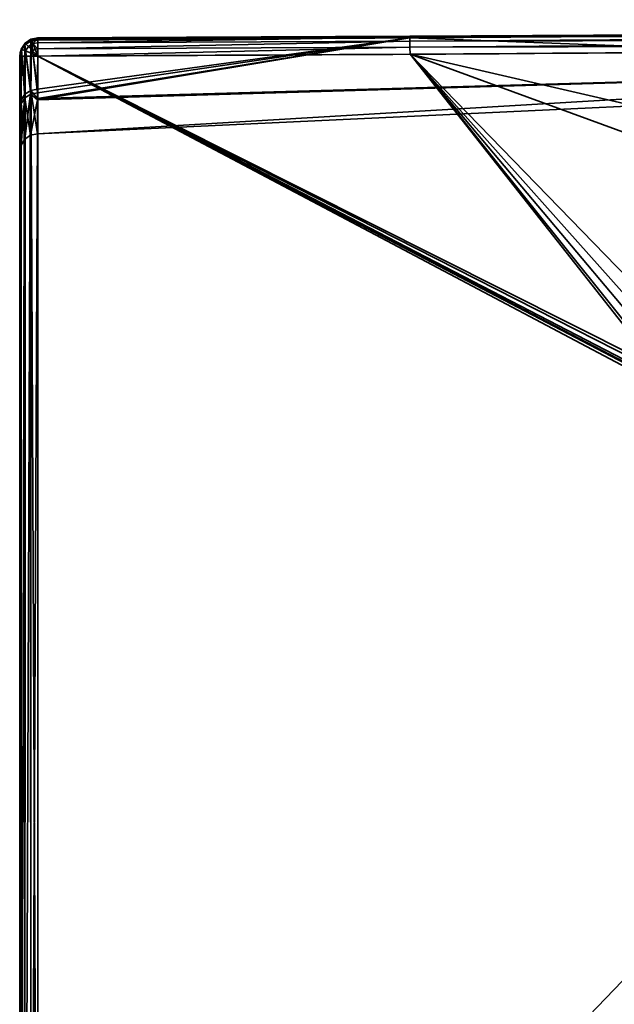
# Model space of a CAD drawing. Header units: millimetres. Extents: x -320 to 8070, y -96 to 57.
# Tile 102 of 111: x 6975 to 6991, y 27 to 54. Entities that reach past the tile are written whole.
import ezdxf

# ---------------------------------------------------------------- set-up
doc = ezdxf.new("R2010")
doc.units = ezdxf.units.MM
doc.layers.add('151', color=7, linetype='Continuous', true_color=0xffffff)

# ---------------------------------------------------------------- blocks, each defined once
blk = doc.blocks.new('UG_SURFACE_008')
at = {"layer": '151', "color": 251, "linetype": 'Continuous', "lineweight": 35}
for points in [[(7006.555, 53.789, 1114.372), (6985.74, 53.697, 1114.481), (7037.999, 53.976, 1114.655)], [(7037.999, 53.904, 1114.794), (7037.999, 53.976, 1114.655), (6985.74, 53.697, 1114.481)], [(7037.999, 53.976, 1093.346), (6985.74, 53.697, 1093.519), (7006.555, 53.789, 1093.628)], [(6985.741, 53.664, 1093.322), (6985.74, 53.697, 1093.519), (7037.999, 53.976, 1093.346)], [(6985.74, 53.697, 1114.481), (6985.741, 53.664, 1114.678), (7037.999, 53.904, 1114.794)], [(7037.999, 53.976, 1093.346), (7037.999, 53.904, 1093.206), (6985.741, 53.664, 1093.322)], [(7037.999, 53.794, 1114.905), (7037.999, 53.904, 1114.794), (6985.741, 53.664, 1114.678)], [(7037.999, 53.904, 1093.206), (7037.999, 53.794, 1093.096), (6985.741, 53.557, 1093.153)], [(6985.741, 53.557, 1093.153), (6985.741, 53.664, 1093.322), (7037.999, 53.904, 1093.206)], [(6975.147, 53.498, 1114.455), (6975.308, 53.606, 1114.455), (6975.307, 53.553, 1114.282)], [(6975.164, 53.481, 1114.66), (6975.317, 53.583, 1114.66), (6975.308, 53.606, 1114.455), (6975.147, 53.498, 1114.455)], [(6975.307, 53.553, 1093.718), (6975.308, 53.606, 1093.544), (6975.147, 53.498, 1093.544)], [(6975.147, 53.498, 1093.544), (6975.308, 53.606, 1093.544), (6975.317, 53.583, 1093.34), (6975.164, 53.481, 1093.34)], [(6975.308, 53.606, 1114.455), (6975.328, 53.557, 1114.28), (6975.307, 53.553, 1114.282)], [(6975.307, 53.553, 1093.718), (6975.328, 53.557, 1093.72), (6975.308, 53.606, 1093.544)], [(6975.498, 53.645, 1114.46), (6975.308, 53.606, 1114.455), (6975.317, 53.583, 1114.66)], [(6975.498, 53.645, 1114.46), (6975.498, 53.643, 1114.456), (6975.308, 53.606, 1114.455)], [(6975.308, 53.606, 1093.544), (6975.498, 53.643, 1093.544), (6975.498, 53.645, 1093.54)], [(6975.317, 53.583, 1093.34), (6975.308, 53.606, 1093.544), (6975.498, 53.645, 1093.54)], [(6975.328, 53.557, 1114.28), (6975.308, 53.606, 1114.455), (6975.498, 53.643, 1114.456)], [(6975.498, 53.643, 1093.544), (6975.308, 53.606, 1093.544), (6975.328, 53.557, 1093.72)], [(6975.317, 53.583, 1114.66), (6975.498, 53.619, 1114.664), (6975.498, 53.645, 1114.46)], [(6975.498, 53.645, 1093.54), (6975.498, 53.619, 1093.336), (6975.317, 53.583, 1093.34)], [(6975.498, 53.619, 1114.664), (6975.317, 53.583, 1114.66), (6975.358, 53.487, 1114.837)], [(6975.358, 53.487, 1093.163), (6975.317, 53.583, 1093.34), (6975.498, 53.619, 1093.336)], [(6975.498, 53.643, 1114.456), (6975.498, 53.587, 1114.264), (6975.328, 53.557, 1114.28)], [(6975.328, 53.557, 1093.72), (6975.498, 53.587, 1093.736), (6975.498, 53.643, 1093.544)], [(6975.358, 53.487, 1114.837), (6975.499, 53.514, 1114.839), (6975.498, 53.619, 1114.664)], [(6975.498, 53.619, 1093.336), (6975.499, 53.514, 1093.161), (6975.358, 53.487, 1093.163)], [(6985.741, 53.649, 1093.713), (6975.492, 51.979, 1098.318), (7006.732, 52.855, 1098.436)], [(7006.732, 52.855, 1109.564), (6975.492, 51.94, 1109.69), (6985.741, 53.649, 1114.287)], [(6985.741, 53.649, 1114.287), (6975.492, 51.94, 1109.69), (6975.493, 52.139, 1110.911)], [(6975.493, 52.236, 1096.805), (6975.492, 51.979, 1098.318), (6985.741, 53.649, 1093.713)], [(6985.741, 53.649, 1093.713), (6975.498, 53.587, 1093.736), (6975.493, 52.236, 1096.805)], [(6975.493, 52.139, 1110.911), (6975.498, 53.587, 1114.264), (6985.741, 53.649, 1114.287)], [(6975.498, 53.643, 1114.456), (6985.74, 53.697, 1114.481), (6985.741, 53.649, 1114.287)], [(6975.498, 53.619, 1114.664), (6985.741, 53.664, 1114.678), (6985.74, 53.697, 1114.481)], [(6985.74, 53.697, 1114.481), (6975.498, 53.645, 1114.46), (6975.498, 53.619, 1114.664)], [(6975.498, 53.643, 1114.456), (6975.498, 53.645, 1114.46), (6985.74, 53.697, 1114.481)], [(6975.498, 53.619, 1093.336), (6975.498, 53.645, 1093.54), (6985.74, 53.697, 1093.519)], [(6985.74, 53.697, 1093.519), (6975.498, 53.645, 1093.54), (6975.498, 53.643, 1093.544)], [(6975.498, 53.643, 1093.544), (6985.741, 53.649, 1093.713), (6985.74, 53.697, 1093.519)], [(6985.74, 53.697, 1093.519), (6985.741, 53.664, 1093.322), (6975.498, 53.619, 1093.336)], [(6985.741, 53.664, 1114.678), (6975.498, 53.619, 1114.664), (6975.499, 53.514, 1114.839)], [(6975.499, 53.514, 1093.161), (6975.498, 53.619, 1093.336), (6985.741, 53.664, 1093.322)], [(6985.741, 53.649, 1114.287), (6975.498, 53.587, 1114.264), (6975.498, 53.643, 1114.456)], [(6975.498, 53.643, 1093.544), (6975.498, 53.587, 1093.736), (6985.741, 53.649, 1093.713)], [(6975.499, 53.514, 1114.839), (6985.741, 53.557, 1114.847), (6985.741, 53.664, 1114.678)], [(6985.741, 53.664, 1093.322), (6985.741, 53.557, 1093.153), (6975.499, 53.514, 1093.161)], [(7006.555, 53.789, 1114.372), (6985.741, 53.649, 1114.287), (6985.74, 53.697, 1114.481)], [(6985.74, 53.697, 1093.519), (6985.741, 53.649, 1093.713), (7006.555, 53.789, 1093.628)], [(7038, 53.654, 1114.976), (7037.999, 53.794, 1114.905), (6985.741, 53.557, 1114.847)], [(6985.741, 53.664, 1114.678), (6985.741, 53.557, 1114.847), (7037.999, 53.794, 1114.905)], [(6985.742, 53.393, 1093.04), (6985.741, 53.557, 1093.153), (7037.999, 53.794, 1093.096)], [(7006.732, 52.855, 1098.436), (7006.555, 53.789, 1093.628), (6985.741, 53.649, 1093.713)], [(6985.741, 53.649, 1114.287), (7006.555, 53.789, 1114.372), (7006.732, 52.855, 1109.564)], [(6985.741, 53.557, 1114.847), (6985.742, 53.393, 1114.96), (7038, 53.654, 1114.976)], [(7037.999, 53.794, 1093.096), (7038, 53.654, 1093.024), (6985.742, 53.393, 1093.04)], [(7038, 53.5, 1115), (7038, 53.654, 1114.976), (6985.742, 53.393, 1114.96)], [(6985.742, 53.393, 1093.04), (7038, 53.654, 1093.024), (7038, 53.5, 1093)], [(6975.062, 53.327, 1114.66), (6975.04, 53.337, 1114.455), (6975.019, 53.229, 1114.455)], [(6975.038, 53.315, 1114.41), (6975.019, 53.229, 1114.455), (6975.04, 53.337, 1114.455)], [(6975.04, 53.337, 1093.544), (6975.019, 53.229, 1093.544), (6975.038, 53.315, 1093.59)], [(6975.019, 53.229, 1093.544), (6975.04, 53.337, 1093.544), (6975.062, 53.327, 1093.34)], [(6975.04, 53.337, 1114.455), (6975.05, 53.331, 1114.401), (6975.038, 53.315, 1114.41)], [(6975.038, 53.315, 1093.59), (6975.05, 53.331, 1093.599), (6975.04, 53.337, 1093.544)], [(6975.05, 53.331, 1114.401), (6975.04, 53.337, 1114.455), (6975.147, 53.498, 1114.455)], [(6975.062, 53.327, 1114.66), (6975.164, 53.481, 1114.66), (6975.147, 53.498, 1114.455), (6975.04, 53.337, 1114.455)], [(6975.147, 53.498, 1093.544), (6975.04, 53.337, 1093.544), (6975.05, 53.331, 1093.599)], [(6975.04, 53.337, 1093.544), (6975.147, 53.498, 1093.544), (6975.164, 53.481, 1093.34), (6975.062, 53.327, 1093.34)], [(6975.147, 53.498, 1114.455), (6975.146, 53.458, 1114.333), (6975.05, 53.331, 1114.401)], [(6975.05, 53.331, 1093.599), (6975.146, 53.458, 1093.667), (6975.147, 53.498, 1093.544)], [(6975.05, 53.331, 1114.401), (6975.146, 53.458, 1114.333), (6975.144, 51.998, 1110.959)], [(6975.144, 52.096, 1096.756), (6975.146, 53.458, 1093.667), (6975.05, 53.331, 1093.599)], [(6975.159, 53.287, 1114.837), (6975.239, 53.407, 1114.837), (6975.164, 53.481, 1114.66), (6975.062, 53.327, 1114.66)], [(6975.062, 53.327, 1093.34), (6975.164, 53.481, 1093.34), (6975.239, 53.407, 1093.163), (6975.159, 53.287, 1093.163)], [(6975.146, 53.458, 1093.667), (6975.144, 52.096, 1096.756), (6975.304, 52.199, 1096.792)], [(6975.304, 52.101, 1110.924), (6975.144, 51.998, 1110.959), (6975.146, 53.458, 1114.333)], [(6975.146, 53.458, 1114.333), (6975.307, 53.553, 1114.282), (6975.304, 52.101, 1110.924)], [(6975.304, 52.199, 1096.792), (6975.307, 53.553, 1093.718), (6975.146, 53.458, 1093.667)], [(6975.307, 53.553, 1114.282), (6975.146, 53.458, 1114.333), (6975.147, 53.498, 1114.455)], [(6975.147, 53.498, 1093.544), (6975.146, 53.458, 1093.667), (6975.307, 53.553, 1093.718)], [(6975.314, 53.223, 1114.958), (6975.357, 53.289, 1114.958), (6975.239, 53.407, 1114.837), (6975.159, 53.287, 1114.837)], [(6975.159, 53.287, 1093.163), (6975.239, 53.407, 1093.163), (6975.357, 53.289, 1093.042), (6975.314, 53.223, 1093.042)], [(6975.239, 53.407, 1114.837), (6975.358, 53.487, 1114.837), (6975.317, 53.583, 1114.66), (6975.164, 53.481, 1114.66)], [(6975.164, 53.481, 1093.34), (6975.317, 53.583, 1093.34), (6975.358, 53.487, 1093.163), (6975.239, 53.407, 1093.163)], [(6975.357, 53.289, 1114.958), (6975.422, 53.332, 1114.958), (6975.358, 53.487, 1114.837), (6975.239, 53.407, 1114.837)], [(6975.239, 53.407, 1093.163), (6975.358, 53.487, 1093.163), (6975.422, 53.332, 1093.042), (6975.357, 53.289, 1093.042)], [(6975.304, 52.101, 1110.924), (6975.307, 53.553, 1114.282), (6975.328, 53.557, 1114.28)], [(6975.328, 53.557, 1093.72), (6975.304, 52.199, 1096.792), (6975.493, 52.236, 1096.805)], [(6975.328, 53.557, 1093.72), (6975.307, 53.553, 1093.718), (6975.304, 52.199, 1096.792)], [(6975.493, 52.139, 1110.911), (6975.304, 52.101, 1110.924), (6975.328, 53.557, 1114.28)], [(6975.328, 53.557, 1114.28), (6975.498, 53.587, 1114.264), (6975.493, 52.139, 1110.911)], [(6975.493, 52.236, 1096.805), (6975.498, 53.587, 1093.736), (6975.328, 53.557, 1093.72)], [(6975.499, 53.348, 1114.957), (6975.499, 53.514, 1114.839), (6975.358, 53.487, 1114.837)], [(6975.358, 53.487, 1093.163), (6975.499, 53.514, 1093.161), (6975.499, 53.348, 1093.043)], [(6975.358, 53.487, 1114.837), (6975.422, 53.332, 1114.958), (6975.499, 53.348, 1114.957)], [(6975.499, 53.348, 1093.043), (6975.422, 53.332, 1093.042), (6975.358, 53.487, 1093.163)], [(6975.499, 53.347, 1114.958), (6975.499, 53.348, 1114.957), (6975.422, 53.332, 1114.958)], [(6975.422, 53.332, 1093.042), (6975.499, 53.348, 1093.043), (6975.499, 53.347, 1093.042)], [(6975.422, 53.332, 1114.958), (6975.5, 53.146, 1115), (6975.499, 53.347, 1114.958)], [(6975.499, 53.347, 1093.042), (6975.5, 53.146, 1093), (6975.422, 53.332, 1093.042)], [(6975.499, 53.348, 1114.957), (6985.742, 53.393, 1114.96), (6985.741, 53.557, 1114.847)], [(6985.741, 53.557, 1114.847), (6975.499, 53.514, 1114.839), (6975.499, 53.348, 1114.957)], [(6975.499, 53.348, 1093.043), (6975.499, 53.514, 1093.161), (6985.741, 53.557, 1093.153)], [(6985.741, 53.557, 1093.153), (6985.742, 53.393, 1093.04), (6975.499, 53.348, 1093.043)], [(6985.742, 53.393, 1114.96), (6975.499, 53.347, 1114.958), (6975.5, 53.146, 1115)], [(6975.499, 53.348, 1114.957), (6975.499, 53.347, 1114.958), (6985.742, 53.393, 1114.96)], [(6975.5, 53.146, 1093), (6975.499, 53.347, 1093.042), (6985.742, 53.393, 1093.04)], [(6985.742, 53.393, 1093.04), (6975.499, 53.347, 1093.042), (6975.499, 53.348, 1093.043)], [(6975.5, 53.146, 1115), (6985.744, 53.197, 1115), (6985.742, 53.393, 1114.96)], [(6985.742, 53.393, 1093.04), (6985.744, 53.197, 1093), (6975.5, 53.146, 1093)], [(6985.742, 53.393, 1114.96), (6985.744, 53.197, 1115), (7038, 53.5, 1115)], [(7038, 53.5, 1093), (6985.744, 53.197, 1093), (6985.742, 53.393, 1093.04)], [(7013.319, 46.841, 1115), (7046.49, 48.233, 1115), (7038, 53.5, 1115), (6985.744, 53.197, 1115)], [(6985.744, 53.197, 1093), (7038, 53.5, 1093), (7037.975, 48.234, 1093), (7004.834, 46.219, 1093)], [(6975.062, 53.327, 1114.66), (6975.019, 53.229, 1114.455), (6975, 53.146, 1114.5)], [(6975, 53.146, 1114.5), (6975.026, 53.146, 1114.66), (6975.062, 53.327, 1114.66)], [(6975.062, 53.327, 1093.34), (6975.026, 53.146, 1093.34), (6975, 53.146, 1093.5)], [(6975, 53.146, 1093.5), (6975.019, 53.229, 1093.544), (6975.062, 53.327, 1093.34)], [(6975, 51.665, 1111.07), (6975, 53.146, 1114.5), (6975.019, 53.229, 1114.455)], [(6975.019, 53.229, 1093.544), (6975, 51.765, 1096.64), (6975.038, 51.944, 1096.702)], [(6975.019, 53.229, 1093.544), (6975, 53.146, 1093.5), (6975, 51.765, 1096.64)], [(6975.038, 51.845, 1111.01), (6975, 51.665, 1111.07), (6975.019, 53.229, 1114.455)], [(6975, 11, 1114.5), (6975, 53.146, 1114.5), (6975, 51.665, 1111.07)], [(6975, 51.765, 1096.64), (6975, 53.146, 1093.5), (6975, 11, 1093.5)], [(6975, 11, 1114.5), (6975.038, 11, 1114.691), (6975.026, 53.146, 1114.66)], [(6975.026, 53.146, 1114.66), (6975, 53.146, 1114.5), (6975, 11, 1114.5)], [(6975, 11, 1093.5), (6975, 53.146, 1093.5), (6975.026, 53.146, 1093.34)], [(6975.026, 53.146, 1093.34), (6975.038, 11, 1093.309), (6975, 11, 1093.5)], [(6975.019, 53.229, 1114.455), (6975.038, 53.315, 1114.41), (6975.038, 51.845, 1111.01)], [(6975.038, 51.944, 1096.702), (6975.038, 53.315, 1093.59), (6975.019, 53.229, 1093.544)], [(6975.062, 53.327, 1114.66), (6975.026, 53.146, 1114.66), (6975.043, 53.146, 1114.688)], [(6975.043, 53.146, 1093.312), (6975.026, 53.146, 1093.34), (6975.062, 53.327, 1093.34)], [(6975.038, 11, 1114.691), (6975.043, 53.146, 1114.688), (6975.026, 53.146, 1114.66)], [(6975.026, 53.146, 1093.34), (6975.043, 53.146, 1093.312), (6975.038, 11, 1093.309)], [(6975.038, 51.845, 1111.01), (6975.038, 53.315, 1114.41), (6975.05, 53.331, 1114.401)], [(6975.05, 53.331, 1093.599), (6975.038, 51.944, 1096.702), (6975.144, 52.096, 1096.756)], [(6975.05, 53.331, 1093.599), (6975.038, 53.315, 1093.59), (6975.038, 51.944, 1096.702)], [(6975.144, 51.998, 1110.959), (6975.038, 51.845, 1111.01), (6975.05, 53.331, 1114.401)], [(6975.131, 53.146, 1114.837), (6975.038, 11, 1114.691), (6975.146, 11, 1114.854)], [(6975.131, 53.146, 1114.837), (6975.043, 53.146, 1114.688), (6975.038, 11, 1114.691)], [(6975.038, 11, 1093.309), (6975.043, 53.146, 1093.312), (6975.131, 53.146, 1093.163)], [(6975.131, 53.146, 1093.163), (6975.146, 11, 1093.146), (6975.038, 11, 1093.309)], [(6975.043, 53.146, 1114.688), (6975.131, 53.146, 1114.837), (6975.159, 53.287, 1114.837), (6975.062, 53.327, 1114.66)], [(6975.062, 53.327, 1093.34), (6975.159, 53.287, 1093.163), (6975.131, 53.146, 1093.163), (6975.043, 53.146, 1093.312)], [(6975.159, 53.287, 1114.837), (6975.131, 53.146, 1114.837), (6975.149, 53.146, 1114.85)], [(6975.149, 53.146, 1093.15), (6975.131, 53.146, 1093.163), (6975.159, 53.287, 1093.163)], [(6975.146, 11, 1114.854), (6975.149, 53.146, 1114.85), (6975.131, 53.146, 1114.837)], [(6975.131, 53.146, 1093.163), (6975.149, 53.146, 1093.15), (6975.146, 11, 1093.146)], [(6975.298, 53.146, 1114.958), (6975.146, 11, 1114.854), (6975.309, 11, 1114.962)], [(6975.298, 53.146, 1114.958), (6975.149, 53.146, 1114.85), (6975.146, 11, 1114.854)], [(6975.146, 11, 1093.146), (6975.149, 53.146, 1093.15), (6975.298, 53.146, 1093.042)], [(6975.298, 53.146, 1093.042), (6975.309, 11, 1093.038), (6975.146, 11, 1093.146)], [(6975.149, 53.146, 1114.85), (6975.298, 53.146, 1114.958), (6975.314, 53.223, 1114.958), (6975.159, 53.287, 1114.837)], [(6975.159, 53.287, 1093.163), (6975.314, 53.223, 1093.042), (6975.298, 53.146, 1093.042), (6975.149, 53.146, 1093.15)], [(6975.5, 53.146, 1115), (6975.314, 53.223, 1114.958), (6975.298, 53.146, 1114.958), (6975.309, 53.146, 1114.96)], [(6975.298, 53.146, 1093.042), (6975.314, 53.223, 1093.042), (6975.5, 53.146, 1093), (6975.309, 53.146, 1093.04)], [(6975.309, 11, 1114.962), (6975.309, 53.146, 1114.96), (6975.298, 53.146, 1114.958)], [(6975.298, 53.146, 1093.042), (6975.309, 53.146, 1093.04), (6975.309, 11, 1093.038)], [(6975.5, 11, 1115), (6975.5, 53.146, 1115), (6975.309, 53.146, 1114.96)], [(6975.309, 53.146, 1114.96), (6975.309, 11, 1114.962), (6975.5, 11, 1115)], [(6975.309, 11, 1093.038), (6975.309, 53.146, 1093.04), (6975.5, 53.146, 1093)], [(6975.5, 53.146, 1093), (6975.5, 11, 1093), (6975.309, 11, 1093.038)], [(6975.5, 53.146, 1115), (6975.357, 53.289, 1114.958), (6975.314, 53.223, 1114.958)], [(6975.314, 53.223, 1093.042), (6975.357, 53.289, 1093.042), (6975.5, 53.146, 1093)], [(6975.5, 53.146, 1115), (6975.422, 53.332, 1114.958), (6975.357, 53.289, 1114.958)], [(6975.357, 53.289, 1093.042), (6975.422, 53.332, 1093.042), (6975.5, 53.146, 1093)], [(6985.744, 53.197, 1115), (6975.5, 53.146, 1115), (6992.006, 44.859, 1115), (6992.256, 45.082, 1115)], [(6992.188, 45.034, 1093), (6991.955, 44.787, 1093), (6975.5, 53.146, 1093), (6985.744, 53.197, 1093)], [(6991.816, 27.953, 1115), (6991.864, 44.489, 1115), (6975.5, 53.146, 1115), (6975.5, 11, 1115)], [(6991.864, 44.489, 1115), (6991.872, 44.58, 1115), (6975.5, 53.146, 1115)], [(6991.872, 44.58, 1115), (6991.896, 44.667, 1115), (6975.5, 53.146, 1115)], [(6991.896, 44.667, 1115), (6992.006, 44.859, 1115), (6975.5, 53.146, 1115)], [(6975.5, 11, 1093), (6975.5, 53.146, 1093), (6991.864, 44.489, 1093), (6991.816, 27.953, 1093)], [(6975.5, 53.146, 1093), (6991.879, 44.612, 1093), (6991.864, 44.489, 1093)], [(6975.5, 53.146, 1093), (6991.955, 44.787, 1093), (6991.879, 44.612, 1093)], [(6985.744, 53.197, 1115), (6993.328, 45.411, 1115), (7013.319, 46.841, 1115)], [(6985.744, 53.197, 1115), (6992.786, 45.318, 1115), (6993.328, 45.411, 1115)], [(6985.744, 53.197, 1115), (6992.256, 45.082, 1115), (6992.786, 45.318, 1115)], [(6985.744, 53.197, 1093), (6992.479, 45.205, 1093), (6992.188, 45.034, 1093)], [(7004.834, 46.219, 1093), (6993.328, 45.411, 1093), (6985.744, 53.197, 1093)], [(6993.328, 45.411, 1093), (6992.479, 45.205, 1093), (6985.744, 53.197, 1093)], [(6975.488, 51.011, 1104), (7006.801, 52.475, 1104), (7006.732, 52.855, 1098.436)], [(6975.488, 51.011, 1104), (6975.492, 51.94, 1109.69), (7006.732, 52.855, 1109.564)], [(7006.732, 52.855, 1109.564), (7006.801, 52.475, 1104), (6975.488, 51.011, 1104)], [(7006.732, 52.855, 1098.436), (6975.492, 51.979, 1098.318), (6975.488, 51.011, 1104)], [(7006.801, 52.475, 1104), (6975.488, 51.011, 1104), (6975.488, 51.011, 1104)], [(6975.037, 50.7, 1104), (6975.142, 50.861, 1104), (6975.144, 52.096, 1096.756)], [(6975.144, 52.096, 1096.756), (6975.038, 51.944, 1096.702), (6975.037, 50.7, 1104)], [(6975.038, 51.845, 1111.01), (6975.144, 51.998, 1110.959), (6975.142, 50.861, 1104)], [(6975.142, 50.861, 1104), (6975.3, 50.97, 1104), (6975.304, 52.199, 1096.792)], [(6975.304, 52.199, 1096.792), (6975.144, 52.096, 1096.756), (6975.142, 50.861, 1104)], [(6975.3, 50.97, 1104), (6975.142, 50.861, 1104), (6975.144, 51.998, 1110.959)], [(6975.144, 51.998, 1110.959), (6975.304, 52.101, 1110.924), (6975.3, 50.97, 1104)], [(6975.3, 50.97, 1104), (6975.304, 52.101, 1110.924), (6975.492, 51.94, 1109.69)], [(6975.492, 51.979, 1098.318), (6975.493, 52.236, 1096.805), (6975.304, 52.199, 1096.792)], [(6975.304, 52.199, 1096.792), (6975.488, 51.011, 1104), (6975.492, 51.979, 1098.318)], [(6975.304, 52.101, 1110.924), (6975.493, 52.139, 1110.911), (6975.492, 51.94, 1109.69)], [(6975.037, 50.7, 1104), (6975.038, 51.944, 1096.702), (6975, 51.765, 1096.64)], [(6975, 51.665, 1111.07), (6975.038, 51.845, 1111.01), (6975.037, 50.7, 1104)], [(6975, 11, 1093.5), (6975, 50.511, 1104), (6975, 51.765, 1096.64)], [(6975, 51.765, 1096.64), (6975, 50.511, 1104), (6975.037, 50.7, 1104)], [(6975.142, 50.861, 1104), (6975.037, 50.7, 1104), (6975.038, 51.845, 1111.01)], [(6975.492, 51.94, 1109.69), (6975.488, 51.011, 1104), (6975.3, 50.97, 1104)], [(6975, 51.665, 1111.07), (6975, 50.511, 1104), (6975, 11, 1093.5), (6975, 11, 1114.5)], [(6975.037, 50.7, 1104), (6975, 50.511, 1104), (6975, 51.665, 1111.07)], [(6975.5, 11, 1115), (6991.756, 11, 1115), (6991.816, 27.953, 1115)], [(6991.816, 27.953, 1093), (6991.756, 11, 1093), (6975.5, 11, 1093)]]:
    blk.add_3dface(points, dxfattribs=at)

msp = doc.modelspace()

# ---------------------------------------------------------------- linework, layer by layer
at = {"layer": '151', "color": 251, "linetype": 'Continuous', "lineweight": 35}
for p, q in [((6975, 11, 1114.5), (6975, 53.146, 1114.5)), ((6975, 53.146, 1093.5), (6975, 11, 1093.5)), ((6975.5, 11, 1093), (6975.5, 53.146, 1093)), ((6975.5, 53.146, 1115), (6975.5, 11, 1115))]:
    msp.add_line(p, q, dxfattribs=at)
at = {"layer": '151', "color": 251, "linetype": 'Continuous', "lineweight": 35, "extrusion": (-0.999994, -0.003565, 0)}
for centre, start, end in [((-28.28, 1114.5, -6975.645), 90, 208.1771), ((-28.28, 1093.5, -6975.645), 151.8229, 270)]:
    msp.add_arc(centre, 0.5, start, end, dxfattribs=at)
at = {"layer": '151', "color": 251, "linetype": 'Continuous', "lineweight": 35, "extrusion": (2.75246e-14, -0.4722, -0.881491)}
msp.add_arc((6975.5, 479.419, -1007.518), 0.5, 180, 269.82, dxfattribs=at)
at = {"layer": '151', "color": 251, "linetype": 'Continuous', "lineweight": 35, "extrusion": (0, 0.4722, -0.881491)}
msp.add_arc((-6975.5, 563.199, -938.815), 0.5, 0, 89.82, dxfattribs=at)
at = {"layer": '151', "color": 251, "linetype": 'Continuous', "lineweight": 35, "extrusion": (6.93889e-14, -1, 0)}
msp.add_arc((6975.5, 1093.5, -53.146), 0.5, 180, 270, dxfattribs=at)
at = {"layer": '151', "color": 251, "linetype": 'Continuous', "lineweight": 35, "extrusion": (0, 1, 0)}
msp.add_arc((-6975.5, 1114.5, 53.146), 0.5, 0, 90, dxfattribs=at)
at = {"layer": '151', "color": 251, "linetype": 'Continuous', "lineweight": 35}
for points, knots in [([(6975.498, 53.587, 1114.264), (6985.915, 53.633, 1114.28), (6996.332, 53.74, 1114.321), (7017.165, 53.913, 1114.421), (7027.581, 53.973, 1114.474), (7048.415, 54.027, 1114.526), (7058.832, 54.074, 1114.58), (7079.666, 54.132, 1114.685), (7090.082, 54.143, 1114.73), (7100.499, 54.146, 1114.747)], [0, 0, 0, 0, 0.25, 0.25, 0.5, 0.5, 0.75, 0.75, 1, 1, 1, 1]), ([(7100.499, 54.146, 1093.253), (7090.082, 54.143, 1093.27), (7079.666, 54.132, 1093.315), (7058.832, 54.074, 1093.42), (7048.415, 54.027, 1093.474), (7027.581, 53.973, 1093.526), (7017.165, 53.913, 1093.579), (6996.332, 53.74, 1093.679), (6985.915, 53.633, 1093.72), (6975.498, 53.587, 1093.736)], [0, 0, 0, 0, 0.25, 0.25, 0.5, 0.5, 0.75, 0.75, 1, 1, 1, 1]), ([(6975.5, 53.146, 1093), (6985.917, 53.183, 1093), (6996.333, 53.27, 1093), (7017.166, 53.416, 1093), (7027.583, 53.473, 1093), (7058.833, 53.554, 1093), (7079.666, 53.685, 1093), (7100.5, 53.711, 1093)], [0, 0, 0, 0, 0.25, 0.25, 0.5, 0.5, 1, 1, 1, 1]), ([(7100.5, 53.711, 1115), (7079.666, 53.685, 1115), (7058.833, 53.554, 1115), (7027.583, 53.473, 1115), (7017.166, 53.416, 1115), (6996.333, 53.27, 1115), (6985.917, 53.183, 1115), (6975.5, 53.146, 1115)], [0, 0, 0, 0, 0.5, 0.5, 0.75, 0.75, 1, 1, 1, 1]), ([(6975.498, 53.587, 1093.736), (6975.495, 52.74, 1095.317), (6975.493, 52.092, 1097.004), (6975.489, 51.231, 1100.444), (6975.488, 51.012, 1102.2), (6975.488, 51.011, 1105.787), (6975.489, 51.229, 1107.545), (6975.493, 52.09, 1110.991), (6975.495, 52.74, 1112.683), (6975.498, 53.587, 1114.264)], [0, 0, 0, 0, 0.25, 0.25, 0.5, 0.5, 0.75, 0.75, 1, 1, 1, 1]), ([(6975, 53.146, 1114.5), (6975, 52.28, 1112.882), (6975, 51.616, 1111.157), (6975, 50.735, 1107.631), (6975, 50.511, 1105.832), (6975, 50.512, 1102.162), (6975, 50.736, 1100.365), (6975, 51.616, 1096.844), (6975, 52.28, 1095.118), (6975, 53.146, 1093.5)], [0, 0, 0, 0, 0.25, 0.25, 0.5, 0.5, 0.75, 0.75, 1, 1, 1, 1])]:
    msp.add_open_spline(points, degree=3, knots=knots, dxfattribs=at)

# ---------------------------------------------------------------- block references
msp.add_blockref('UG_SURFACE_008', (0, 0), dxfattribs=at)

doc.saveas('drawing.dxf')
